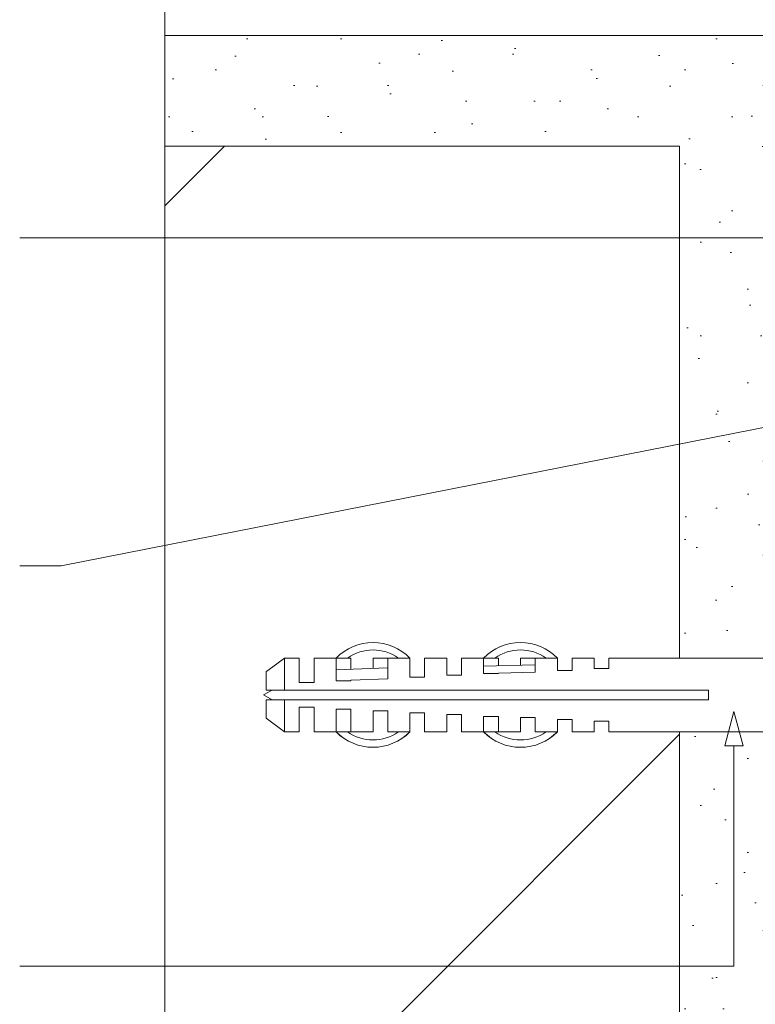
# Paper-space layout 'AD-02 DETAL MONTAŻU DRZWI' of a CAD drawing. Header units: millimetres. Extents: x 0 to 594, y 0 to 550.
# Tile 28 of 99: x 94 to 114, y 209 to 236. Entities that reach past the tile are written whole.
import ezdxf
from ezdxf.xclip import XClip

# ---------------------------------------------------------------- set-up
doc = ezdxf.new("R2010")
doc.units = ezdxf.units.MM
doc.header["$MEASUREMENT"] = 0
doc.header["$XCLIPFRAME"] = 0
doc.linetypes.add('przerywama detal', pattern=[120, 80, -40])
doc.layers.add('A_stolarka', color=7, linetype='Continuous')
for name, color, linetype, lineweight, true_color in [('A_stolarka_Nr_pióra__10', 7, 'Continuous', 13, 0x4b4b4b), ('A_stolarka_Nr_pióra__170', 7, 'Continuous', 5, 0x1c1c1c), ('A_stolarka_Nr_pióra__7', 7, 'Continuous', 18, 0x171717)]:
    doc.layers.add(name, color=color, linetype=linetype, lineweight=lineweight, true_color=true_color)
doc.layers.add('A_stolarka_Nr_pióra__2', color=8, linetype='Continuous', lineweight=13)
pattern_1 = [(45, (-46914.5838, -27091.2), (-1.272792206, 1.272792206), [0, -1.2, 0, -1.8]), (110, (-46910.5838, -27091.2), (1.69144672, 0.61563626), [0, -0.88, 0, -1.52])]

# ---------------------------------------------------------------- blocks, each defined once
blk = doc.blocks.new('Rysunek_2_2', base_point=(-46914.584, -27095.2))
at = {"layer": 'A_stolarka', "linetype": 'Continuous', "lineweight": 0, "true_color": 0x4b4b4b}
h = blk.add_hatch(dxfattribs=at)
h.set_pattern_fill('TYNK1_2_0002', color=251, style=0, pattern_type=2)
h.set_pattern_definition(pattern_1)
h.paths.add_polyline_path([(111.542, 232.735), (111.542, 218.856), (113.927, 218.856), (113.927, 219.056), (114.127, 219.056), (114.127, 218.856), (114.543, 218.856), (114.543, 235.735), (97.585, 235.735), (97.585, 232.735)])
h = blk.add_hatch(dxfattribs=at)
h.set_pattern_fill('BLOCZKI_CERAMICZNE_0002', color=251, style=0, pattern_type=2)
h.set_pattern_definition([(45, (-46914.584, -27095.2), (-14.1421356, 14.1421356), [])])
h.paths.add_polyline_path([(97.585, 202.728), (111.542, 202.728), (111.542, 216.856), (109.627, 216.856), (109.627, 217.143), (109.227, 217.143), (109.227, 216.856), (108.627, 216.856), (108.627, 217.193), (108.227, 217.193), (108.227, 216.856, -0.420204), (106.227, 216.856), (105.627, 216.856), (105.627, 217.323), (105.227, 217.323), (105.227, 216.856), (104.627, 216.856), (104.627, 217.373), (104.227, 217.373), (104.227, 216.856, -0.420204), (102.227, 216.856), (101.627, 216.856), (101.627, 217.523), (101.227, 217.523), (101.227, 216.856), (100.827, 216.856), (100.327, 217.223), (100.327, 217.723), (100.491, 217.723), (100.26, 217.856), (100.491, 217.989), (100.327, 217.989), (100.327, 218.489), (100.372, 218.523), (100.827, 218.856), (101.227, 218.856), (101.227, 218.189), (101.627, 218.189), (101.627, 218.856), (102.227, 218.856, -0.420202), (104.227, 218.856), (104.227, 218.339), (104.627, 218.339), (104.627, 218.856), (105.227, 218.856), (105.227, 218.389), (105.627, 218.389), (105.627, 218.856), (106.227, 218.856, -0.420202), (108.227, 218.856), (108.227, 218.519), (108.627, 218.519), (108.627, 218.856), (109.227, 218.856), (109.227, 218.569), (109.627, 218.569), (109.627, 218.856), (111.542, 218.856), (111.542, 232.735), (97.585, 232.735)])
h = blk.add_hatch(dxfattribs=at)
h.set_pattern_fill('TYNK1_2_0002', color=251, style=0, pattern_type=2)
h.set_pattern_definition(pattern_1)
h.paths.add_polyline_path([(97.585, 199.728), (114.543, 199.728), (114.543, 216.856), (114.127, 216.856), (114.127, 216.656), (113.927, 216.656), (113.927, 216.856), (111.542, 216.856), (111.542, 202.728), (97.585, 202.728)])
at = {"layer": 'A_stolarka_Nr_pióra__10', "color": 251, "linetype": 'przerywama detal', "lineweight": 13, "ltscale": 0.2, "true_color": 0x4b4b4b}
blk.add_line((97.585, 247.152), (97.585, 187.152), dxfattribs=at)
at = {"layer": 'A_stolarka_Nr_pióra__10', "color": 251, "linetype": 'Continuous', "lineweight": 13, "ltscale": 0.2, "true_color": 0x4b4b4b, "flags": 128}
for points in [[(111.542, 232.735), (97.585, 232.735), (97.585, 235.735), (114.543, 235.735), (114.543, 218.856), (114.127, 218.856), (114.127, 219.056), (113.927, 219.056), (113.927, 218.856), (111.542, 218.856)], [(97.585, 199.728), (97.585, 202.728), (111.542, 202.728), (111.542, 216.856), (113.927, 216.856), (113.927, 216.656), (114.127, 216.656), (114.127, 216.856), (114.543, 216.856), (114.543, 199.728)]]:
    blk.add_lwpolyline(points, close=True, dxfattribs=at)
blk.add_lwpolyline([(97.585, 202.728), (97.585, 232.735), (111.542, 232.735), (111.542, 218.856), (109.627, 218.856), (109.627, 218.569), (109.227, 218.569), (109.227, 218.856), (108.627, 218.856), (108.627, 218.519), (108.227, 218.519), (108.227, 218.856, 0.420202), (106.227, 218.856), (105.627, 218.856), (105.627, 218.389), (105.227, 218.389), (105.227, 218.856), (104.627, 218.856), (104.627, 218.339), (104.227, 218.339), (104.227, 218.856, 0.420202), (102.227, 218.856), (101.627, 218.856), (101.627, 218.189), (101.227, 218.189), (101.227, 218.856), (100.827, 218.856), (100.372, 218.523), (100.327, 218.489), (100.327, 217.989), (100.491, 217.989), (100.26, 217.856), (100.491, 217.723), (100.327, 217.723), (100.327, 217.223), (100.827, 216.856), (101.227, 216.856), (101.227, 217.523), (101.627, 217.523), (101.627, 216.856), (102.227, 216.856, 0.420204), (104.227, 216.856), (104.227, 217.373), (104.627, 217.373), (104.627, 216.856), (105.227, 216.856), (105.227, 217.323), (105.627, 217.323), (105.627, 216.856), (106.227, 216.856, 0.420204), (108.227, 216.856), (108.227, 217.193), (108.627, 217.193), (108.627, 216.856), (109.227, 216.856), (109.227, 217.143), (109.627, 217.143), (109.627, 216.856), (111.542, 216.856), (111.542, 202.728)], format="xyb", dxfattribs=at)
at = {"layer": 'A_stolarka_Nr_pióra__170', "color": 250, "linetype": 'Continuous', "lineweight": 5, "ltscale": 0.2, "true_color": 0x1c1c1c}
for p, q in [((142.618, 230.252), (93.644, 230.252)), ((115.678, 225.475), (94.767, 221.359)), ((94.767, 221.359), (93.644, 221.359)), ((113.016, 216.472), (113.016, 210.502)), ((113.016, 210.502), (93.644, 210.502))]:
    blk.add_line(p, q, dxfattribs=at)
at = {"layer": 'A_stolarka_Nr_pióra__2', "color": 8, "linetype": 'Continuous', "lineweight": 13, "ltscale": 0.2}
for p, q in [((100.372, 218.523), (100.827, 218.856)), ((100.827, 218.856), (101.227, 218.856)), ((100.827, 218.856), (100.827, 217.989)), ((101.227, 218.856), (101.227, 218.189)), ((101.627, 218.856), (102.627, 218.856)), ((101.627, 218.856), (101.627, 218.189)), ((102.227, 218.856), (102.227, 218.239)), ((102.627, 218.856), (102.627, 218.554)), ((103.227, 218.856), (104.227, 218.856)), ((103.227, 218.856), (103.227, 218.575)), ((103.627, 218.856), (103.627, 218.289)), ((104.227, 218.856), (104.227, 218.339)), ((104.627, 218.856), (105.227, 218.856)), ((104.627, 218.856), (104.627, 218.339)), ((105.227, 218.856), (105.227, 218.389)), ((105.627, 218.856), (106.627, 218.856)), ((105.627, 218.856), (105.627, 218.389)), ((106.227, 218.856), (106.227, 218.439)), ((107.622, 218.669), (106.227, 218.639)), ((106.627, 218.856), (106.627, 218.648)), ((107.227, 218.856), (108.227, 218.856)), ((107.227, 218.856), (107.227, 218.661)), ((107.627, 218.856), (107.627, 218.469)), ((108.227, 218.856), (108.227, 218.519)), ((108.627, 218.856), (109.227, 218.856)), ((108.627, 218.856), (108.627, 218.519)), ((109.227, 218.856), (109.227, 218.569)), ((109.627, 218.856), (113.927, 218.856)), ((109.627, 218.856), (109.627, 218.569)), ((100.327, 218.489), (100.372, 218.523)), ((100.327, 217.989), (100.327, 218.489)), ((103.616, 218.589), (102.227, 218.539)), ((105.627, 218.389), (105.227, 218.389)), ((106.627, 218.439), (106.227, 218.439)), ((107.627, 218.469), (106.627, 218.448)), ((108.627, 218.519), (108.227, 218.519)), ((109.627, 218.569), (109.227, 218.569)), ((101.627, 218.189), (101.227, 218.189)), ((102.627, 218.239), (102.227, 218.239)), ((103.627, 218.289), (102.627, 218.253)), ((102.627, 218.253), (102.627, 218.239)), ((104.627, 218.339), (104.227, 218.339)), ((100.26, 217.856), (100.491, 217.989)), ((100.26, 217.856), (100.491, 217.723)), ((112.327, 217.989), (100.327, 217.989)), ((112.327, 217.989), (112.327, 217.723)), ((112.327, 217.723), (100.327, 217.723)), ((100.327, 217.723), (100.327, 217.223)), ((100.827, 216.856), (100.827, 217.723)), ((101.227, 217.523), (101.227, 216.856)), ((101.227, 217.523), (101.627, 217.523)), ((101.627, 217.523), (101.627, 216.856)), ((102.227, 217.473), (102.227, 216.856)), ((102.227, 217.473), (102.627, 217.473)), ((102.627, 217.473), (102.627, 216.856)), ((103.227, 217.423), (103.227, 216.856)), ((103.227, 217.423), (103.627, 217.423)), ((103.627, 217.423), (103.627, 216.856)), ((104.227, 217.373), (104.227, 216.856)), ((104.227, 217.373), (104.627, 217.373)), ((104.627, 217.373), (104.627, 216.856)), ((105.227, 217.323), (105.227, 216.856)), ((105.227, 217.323), (105.627, 217.323)), ((105.627, 217.323), (105.627, 216.856)), ((100.327, 217.223), (100.827, 216.856)), ((106.227, 217.273), (106.227, 216.856)), ((106.227, 217.273), (106.627, 217.273)), ((106.627, 217.273), (106.627, 216.856)), ((107.227, 217.243), (107.227, 216.856)), ((107.227, 217.243), (107.627, 217.243)), ((107.627, 217.243), (107.627, 216.856)), ((108.227, 217.193), (108.227, 216.856)), ((108.227, 217.193), (108.627, 217.193)), ((108.627, 217.193), (108.627, 216.856)), ((109.227, 217.143), (109.227, 216.856)), ((109.227, 217.143), (109.627, 217.143)), ((109.627, 217.143), (109.627, 216.856)), ((100.827, 216.856), (101.227, 216.856)), ((101.627, 216.856), (103.227, 216.856)), ((103.627, 216.856), (104.227, 216.856)), ((104.627, 216.856), (105.227, 216.856)), ((105.627, 216.856), (107.227, 216.856)), ((107.627, 216.856), (108.227, 216.856)), ((108.627, 216.856), (109.227, 216.856)), ((109.627, 216.856), (113.927, 216.856))]:
    blk.add_line(p, q, dxfattribs=at)
for centre, radius, start, end in [((103.227, 217.876), 1.4, 44.4153, 135.5847), ((107.227, 217.876), 1.4, 44.4153, 135.5847), ((103.227, 217.876), 1.2, 54.7356, 125.2644), ((107.227, 217.876), 1.2, 54.7356, 125.2644), ((103.227, 217.836), 1.4, 224.4153, 315.5847), ((103.227, 217.836), 1.2, 234.7356, 305.2644), ((107.227, 217.836), 1.4, 224.4153, 315.5847), ((107.227, 217.836), 1.2, 234.7356, 305.2644)]:
    blk.add_arc(centre, radius, start, end, dxfattribs=at)
at = {"layer": 'A_stolarka_Nr_pióra__7', "color": 250, "linetype": 'Continuous', "lineweight": 18, "ltscale": 0.2, "true_color": 0x171717}
for p, q in [((113.016, 217.405), (112.766, 216.472)), ((113.016, 217.405), (113.266, 216.472)), ((113.266, 216.472), (112.766, 216.472))]:
    blk.add_line(p, q, dxfattribs=at)

psp = doc.layouts.new('AD-02 DETAL MONTAŻU DRZWI')

# ---------------------------------------------------------------- block references
at = {"color": 37, "linetype": 'Continuous', "lineweight": 5, "true_color": 0x656532}
ref = psp.add_blockref('Rysunek_2_2', (-46914.584, -27095.2), dxfattribs=at)
XClip(ref).set_block_clipping_path([(33.2101829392, 4.9001792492), (292.97782874, 254.0652997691)])

doc.saveas('drawing.dxf')
